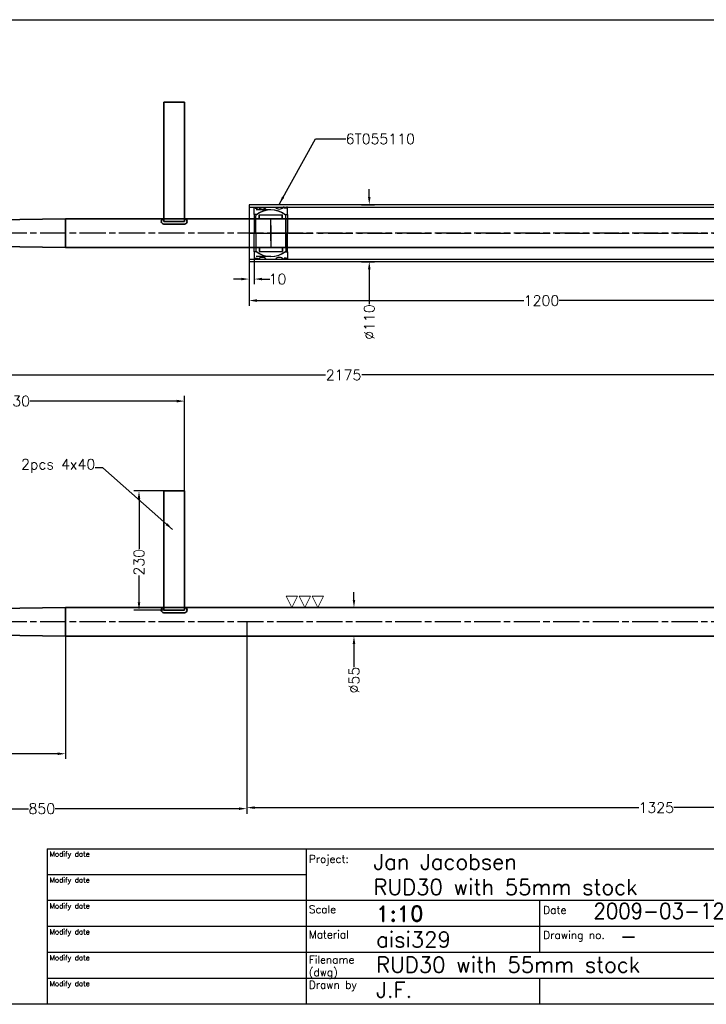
# Model space of a CAD drawing. Extents: x -2660 to 390, y -788 to 1212.
# Tile 2 of 5: x -1613 to -288, y -738 to 1162. Entities that reach past the tile are written whole.
import ezdxf

# ---------------------------------------------------------------- set-up
doc = ezdxf.new("R2010")
doc.units = 0
doc.header["$LTSCALE"] = 1.5
doc.header["$PDMODE"] = 2
doc.header["$PDSIZE"] = 5
doc.linetypes.add('CENTER', pattern=[50.8, 31.75, -6.35, 6.35, -6.35])
doc.linetypes.add('HIDDEN', pattern=[9.525, 6.35, -3.175])
doc.layers.get('0').update_dxf_attribs({"linetype": 'CONTINUOUS'})
doc.layers.get('DEFPOINTS').update_dxf_attribs({"linetype": 'CONTINUOUS'})
for name, color, linetype in [('Bearings', 1, 'CONTINUOUS'), ('Blade', 1, 'CONTINUOUS'), ('CENTER', 9, 'CENTER'), ('RAMME', 7, 'CONTINUOUS')]:
    doc.layers.add(name, color=color, linetype=linetype)
doc.layers.add('DIMS', color=7, linetype='CONTINUOUS', lineweight=15)
doc.layers.add('STOCK', color=5, linetype='CONTINUOUS', lineweight=35)
doc.styles.add('ROMAND', font='romand')
doc.styles.add('ROMANS', font='romans')
doc.dimstyles.new('Text 20', dxfattribs={"dimtxt": 20, "dimasz": 15, "dimexe": 10, "dimexo": 0, "dimgap": 0, "dimtad": 0, "dimdsep": 46, "dimtxsty": 'ROMANS', "dimcen": 10, "dimazin": 2, "dimtfac": 0.65, "dimtofl": 0, "dimtmove": 0, "dimatfit": 0, "dimfxl": 0, "dimtolj": 1, "dimarcsym": 0})

# ---------------------------------------------------------------- blocks, each defined once
blk = doc.blocks.new('RUD30')
at = {"layer": 'Blade'}
h = blk.add_hatch(color=256, dxfattribs=at)
h.paths.add_polyline_path([(-605.9, 133.1), (-601, 105, 0.36397), (-577.4, 133.1, 0.043661), (-577.8, 138.1)])
h.paths.add_polyline_path([(-610.9, 161.2, 0.36397), (-634.5, 133.1, 0.043661), (-634.1, 128.1), (-605.9, 133.1)])
for p, q in [((-610.9, 161.2), (-601, 105)), ((-577.8, 138.1), (-634.1, 128.1))]:
    blk.add_line(p, q, dxfattribs=at)
blk.add_circle((-605.9, 133.1), 28.6, dxfattribs=at)
at = {"layer": 'CENTER'}
blk.add_line((946.9, 0), (-972.3, 0), dxfattribs=at)
blk = doc.blocks.new('*D8')
at = {"layer": 'DEFPOINTS', "color": 0}
for p in [(150, 476.5), (150, 20), (-2025, 0)]:
    blk.add_point(p, dxfattribs=at)
at = {"layer": 'DIMS', "color": 0, "lineweight": -2}
for p, q in [((-2025, 0), (-2025, 486.5)), ((-2010, 476.5), (-1023.2, 476.5)), ((135, 476.5), (-952.8, 476.5)), ((150, 20), (150, 486.5))]:
    blk.add_line(p, q, dxfattribs=at)
at = {"layer": 'DIMS', "color": 0}
for points in [[(-2010, 479), (-2010, 474), (-2025, 476.5)], [(135, 479), (135, 474), (150, 476.5)]]:
    blk.add_solid(points, dxfattribs=at)
at = {"layer": 'DIMS', "color": 0, "insert": (-988, 476.5), "char_height": 20, "attachment_point": 5, "style": 'ROMANS'}
blk.add_mtext('\\A1;2175', dxfattribs=at)
blk = doc.blocks.new('*D10')
at = {"layer": 'DEFPOINTS', "color": 0}
for p in [(-1295, 426), (-1295, 252.6), (-2025, 0)]:
    blk.add_point(p, dxfattribs=at)
at = {"layer": 'DIMS', "color": 0, "lineweight": -2}
for p, q in [((-2025, 0), (-2025, 436)), ((-2010, 426), (-1644.7, 426)), ((-1310, 426), (-1593.3, 426)), ((-1295, 252.6), (-1295, 436))]:
    blk.add_line(p, q, dxfattribs=at)
at = {"layer": 'DIMS', "color": 0}
for points in [[(-2010, 428.5), (-2010, 423.5), (-2025, 426)], [(-1310, 428.5), (-1310, 423.5), (-1295, 426)]]:
    blk.add_solid(points, dxfattribs=at)
at = {"layer": 'DIMS', "color": 0, "insert": (-1619, 426), "char_height": 20, "attachment_point": 5, "style": 'ROMANS'}
blk.add_mtext('\\A1;730', dxfattribs=at)
blk = doc.blocks.new('*D18')
at = {"layer": 'DEFPOINTS', "color": 0}
for p in [(-270, 27.5), (-968, -27.5), (-270, -27.5)]:
    blk.add_point(p, dxfattribs=at)
at = {"layer": 'DIMS', "color": 0, "lineweight": -2}
for p, q in [((-968, 42.5), (-968, 57.5)), ((-270, 27.5), (-978, 27.5)), ((-270, -27.5), (-978, -27.5)), ((-968, -42.5), (-968, -87.3))]:
    blk.add_line(p, q, dxfattribs=at)
at = {"layer": 'DIMS', "color": 0}
for points in [[(-970.5, 42.5), (-965.5, 42.5), (-968, 27.5)], [(-970.5, -42.5), (-965.5, -42.5), (-968, -27.5)]]:
    blk.add_solid(points, dxfattribs=at)
at = {"layer": 'DIMS', "color": 0, "insert": (-968, -112.5), "char_height": 20, "attachment_point": 5, "rotation": 90, "style": 'ROMANS'}
blk.add_mtext('\\A1;%%C55', dxfattribs=at)
blk = doc.blocks.new('*D20')
at = {"layer": 'DEFPOINTS', "color": 0}
for p in [(-1175, 0), (150, -20), (-1175, -358.5)]:
    blk.add_point(p, dxfattribs=at)
at = {"layer": 'DIMS', "color": 0, "lineweight": -2}
for p, q in [((-1175, 0), (-1175, -368.5)), ((150, -20), (150, -368.5)), ((-1160, -358.5), (-418.3, -358.5)), ((135, -358.5), (-350.7, -358.5))]:
    blk.add_line(p, q, dxfattribs=at)
at = {"layer": 'DIMS', "color": 0}
for points in [[(-1160, -356), (-1160, -361), (-1175, -358.5)], [(135, -356), (135, -361), (150, -358.5)]]:
    blk.add_solid(points, dxfattribs=at)
at = {"layer": 'DIMS', "color": 0, "insert": (-384.5, -358.5), "char_height": 20, "attachment_point": 5, "style": 'ROMANS'}
blk.add_mtext('\\A1;1325', dxfattribs=at)
blk = doc.blocks.new('*D21')
at = {"layer": 'DEFPOINTS', "color": 0}
for p in [(-1335, 252.6), (-1383, 22.6), (-1335, 22.6)]:
    blk.add_point(p, dxfattribs=at)
at = {"layer": 'DIMS', "color": 0, "lineweight": -2}
for p, q in [((-1335, 252.6), (-1393, 252.6)), ((-1383, 237.6), (-1383, 140.7)), ((-1383, 37.6), (-1383, 89.3)), ((-1335, 22.6), (-1393, 22.6))]:
    blk.add_line(p, q, dxfattribs=at)
at = {"layer": 'DIMS', "color": 0}
for points in [[(-1385.5, 237.6), (-1380.5, 237.6), (-1383, 252.6)], [(-1385.5, 37.6), (-1380.5, 37.6), (-1383, 22.6)]]:
    blk.add_solid(points, dxfattribs=at)
at = {"layer": 'DIMS', "color": 0, "insert": (-1383, 115), "char_height": 20, "attachment_point": 5, "rotation": 90, "style": 'ROMANS'}
blk.add_mtext('\\A1;230', dxfattribs=at)
blk = doc.blocks.new('*D23')
at = {"layer": 'DEFPOINTS', "color": 0}
for p in [(-2141.6, 193.3), (-1888.4, 60), (-2147.3, 0), (-1964.9, 16.5), (-3.1, 0)]:
    blk.add_point(p, dxfattribs=at)
at = {"layer": 'DIMS', "color": 0, "lineweight": -2}
for start, end in [(95.5847, 124.8413), (10.1396, 39.3962)]:
    blk.add_arc((-1948.4, 0), 84.9, start, end, dxfattribs=at)
at = {"layer": 'DIMS', "color": 0}
for points in [[(-1995.3, 67.7), (-1998.5, 71.6), (-2008.4, 60)], [(-1862.4, 15.2), (-1867.4, 14.7), (-1863.6, 0)]]:
    blk.add_solid(points, dxfattribs=at)
at = {"layer": 'DIMS', "color": 0, "insert": (-1916, 78.4), "char_height": 20, "attachment_point": 5, "rotation": 337.4904, "style": 'ROMANS'}
blk.add_mtext('\\A1;134.98°', dxfattribs=at)
blk = doc.blocks.new('SLETDREJ')
at = {"layer": 'DIMS'}
for p, q in [((-14, 22), (-36, 22)), ((-36, 22), (-25, 0)), ((-14, 22), (-25, 0)), ((-11, 22), (0, 0)), ((11, 22), (-11, 22)), ((11, 22), (0, 0)), ((14, 22), (25, 0)), ((36, 22), (14, 22)), ((36, 22), (25, 0))]:
    blk.add_line(p, q, dxfattribs=at)
blk = doc.blocks.new('Insert 100x90')
for p, q in [((-36, 32), (-50, 32)), ((-50, 32), (-50, 30)), ((-50, 30), (-48, 30)), ((-48, 26), (-50, 26)), ((-50, 26), (-50, 24)), ((-48, 30), (-48, 26)), ((-36, 27), (-36, 32)), ((-36, 32), (0, 32)), ((36, 32), (0, 32)), ((36, 27), (36, 32)), ((36, 32), (50, 32)), ((50, 30), (48, 30)), ((48, 30), (48, 26)), ((48, 26), (50, 26)), ((50, 32), (50, 30)), ((50, 26), (50, 24)), ((-50, -9), (-50, 9)), ((50, -9), (50, 9)), ((-50, -26), (-50, -24)), ((-48, -26), (-50, -26)), ((-50, -32), (-50, -30)), ((-50, -30), (-48, -30)), ((-36, -32), (-50, -32)), ((-48, -30), (-48, -26)), ((-36, -27), (-36, -32)), ((-36, -32), (0, -32)), ((36, -32), (0, -32)), ((36, -27), (36, -32)), ((36, -32), (50, -32)), ((48, -30), (48, -26)), ((48, -26), (50, -26)), ((50, -30), (48, -30)), ((50, -26), (50, -24)), ((50, -32), (50, -30))]:
    blk.add_line(p, q)
at = {"linetype": 'HIDDEN', "ltscale": 3}
for p, q in [((45, 0), (45, -32)), ((-45, 0), (-45, -32))]:
    blk.add_line(p, q, dxfattribs=at)
at = {"const_width": 1.2}
for points in [[(-49.9, 28.5, 1), (-48.6, 28.5, 1)], [(49.9, 28.5, -1), (48.6, 28.5, -1)], [(-49.9, -28.5, 1), (-48.6, -28.5, 1)], [(49.9, -28.5, -1), (48.6, -28.5, -1)]]:
    blk.add_lwpolyline(points, format="xyb", close=True, dxfattribs=at)
for centre, radius, start, end in [((-56.6, 16.5), 10, 311.4096, 48.5904), ((0, 0), 45, 143.1301, 216.8699), ((0, 0), 45, 323.1301, 36.8699), ((56.6, 16.5), 10, 131.4096, 228.5904), ((-56.6, -16.5), 10, 311.4096, 48.5904), ((56.6, -16.5), 10, 131.4096, 228.5904)]:
    blk.add_arc(centre, radius, start, end)
at = {"layer": 'CENTER'}
for p, q in [((0, 0), (0, 32)), ((0, 0), (-27, 0)), ((0, -32), (0, 0)), ((0, 0), (27, 0))]:
    blk.add_line(p, q, dxfattribs=at)
blk = doc.blocks.new('*D31')
at = {"layer": 'DEFPOINTS', "color": 0}
for p in [(-1170.5, 695), (29.5, 695), (29.5, 620)]:
    blk.add_point(p, dxfattribs=at)
at = {"layer": 'DIMS', "color": 0, "lineweight": -2}
for p, q in [((-1170.5, 695), (-1170.5, 610)), ((29.5, 695), (29.5, 610)), ((-1155.5, 620), (-639.8, 620)), ((14.5, 620), (-572.2, 620))]:
    blk.add_line(p, q, dxfattribs=at)
at = {"layer": 'DIMS', "color": 0}
for points in [[(-1155.5, 622.5), (-1155.5, 617.5), (-1170.5, 620)], [(14.5, 622.5), (14.5, 617.5), (29.5, 620)]]:
    blk.add_solid(points, dxfattribs=at)
at = {"layer": 'DIMS', "color": 0, "insert": (-606, 620), "char_height": 20, "attachment_point": 5, "style": 'ROMANS'}
blk.add_mtext('\\A1;1200', dxfattribs=at)
blk = doc.blocks.new('*D32')
at = {"layer": 'DEFPOINTS', "color": 0}
for p in [(-1170.5, 695), (-1160.5, 700), (-1160.5, 661.5)]:
    blk.add_point(p, dxfattribs=at)
at = {"layer": 'DIMS', "color": 0, "lineweight": -2}
for p, q in [((-1170.5, 695), (-1170.5, 651.5)), ((-1160.5, 700), (-1160.5, 651.5)), ((-1185.5, 661.5), (-1200.5, 661.5)), ((-1145.5, 661.5), (-1130.5, 661.5))]:
    blk.add_line(p, q, dxfattribs=at)
at = {"layer": 'DIMS', "color": 0}
for points in [[(-1185.5, 664), (-1185.5, 659), (-1170.5, 661.5)], [(-1145.5, 664), (-1145.5, 659), (-1160.5, 661.5)]]:
    blk.add_solid(points, dxfattribs=at)
at = {"layer": 'DIMS', "color": 0, "insert": (-1115.7, 661.5), "char_height": 20, "attachment_point": 5, "style": 'ROMANS'}
blk.add_mtext('\\A1;10', dxfattribs=at)
blk = doc.blocks.new('*D33')
at = {"layer": 'DEFPOINTS', "color": 0}
for p in [(-953.5, 805), (-953.5, 695), (-938.5, 695)]:
    blk.add_point(p, dxfattribs=at)
at = {"layer": 'DIMS', "color": 0, "lineweight": -2}
for p, q in [((-938.5, 820), (-938.5, 835)), ((-953.5, 805), (-928.5, 805)), ((-953.5, 695), (-928.5, 695)), ((-938.5, 680), (-938.5, 613.3))]:
    blk.add_line(p, q, dxfattribs=at)
at = {"layer": 'DIMS', "color": 0}
for points in [[(-941, 820), (-936, 820), (-938.5, 805)], [(-941, 680), (-936, 680), (-938.5, 695)]]:
    blk.add_solid(points, dxfattribs=at)
at = {"layer": 'DIMS', "color": 0, "insert": (-938.5, 578.5), "char_height": 20, "attachment_point": 5, "rotation": 90, "style": 'ROMANS'}
blk.add_mtext('\\A1;%%C110', dxfattribs=at)
blk = doc.blocks.new('*D34')
at = {"layer": 'DEFPOINTS', "color": 0}
for p in [(-2025, 0), (-1175, 0), (-2025, -360.5)]:
    blk.add_point(p, dxfattribs=at)
at = {"layer": 'DIMS', "color": 0, "lineweight": -2}
for p, q in [((-2025, 0), (-2025, -370.5)), ((-1175, 0), (-1175, -370.5)), ((-2010, -360.5), (-1596.2, -360.5)), ((-1190, -360.5), (-1544.8, -360.5))]:
    blk.add_line(p, q, dxfattribs=at)
at = {"layer": 'DIMS', "color": 0}
for points in [[(-2010, -358), (-2010, -363), (-2025, -360.5)], [(-1190, -358), (-1190, -363), (-1175, -360.5)]]:
    blk.add_solid(points, dxfattribs=at)
at = {"layer": 'DIMS', "color": 0, "insert": (-1570.5, -360.5), "char_height": 20, "attachment_point": 5, "style": 'ROMANS'}
blk.add_mtext('\\A1;850', dxfattribs=at)
blk = doc.blocks.new('*D36')
at = {"layer": 'DEFPOINTS', "color": 0}
for p in [(-2025, -20), (-1525, -27.5), (-1525, -254.5)]:
    blk.add_point(p, dxfattribs=at)
at = {"layer": 'DIMS', "color": 0, "lineweight": -2}
for p, q in [((-2025, -20), (-2025, -264.5)), ((-1525, -27.5), (-1525, -264.5)), ((-2010, -254.5), (-1750.7, -254.5)), ((-1540, -254.5), (-1699.3, -254.5))]:
    blk.add_line(p, q, dxfattribs=at)
at = {"layer": 'DIMS', "color": 0}
for points in [[(-2010, -252), (-2010, -257), (-2025, -254.5)], [(-1540, -252), (-1540, -257), (-1525, -254.5)]]:
    blk.add_solid(points, dxfattribs=at)
at = {"layer": 'DIMS', "color": 0, "insert": (-1725, -254.5), "char_height": 20, "attachment_point": 5, "style": 'ROMANS'}
blk.add_mtext('\\A1;500', dxfattribs=at)
blk = doc.blocks.new('Ball-090-055')
for p, q in [((-35.5, 22.5), (-35.5, -22.5)), ((-27.8, 22.5), (-35.5, 22.5)), ((-27.5, 22), (-35.5, 22)), ((0, 29), (-34.4, 29)), ((-27.8, 29), (-27.8, 22.5)), ((-27.5, -22), (-27.5, 22)), ((0, 29), (34.4, 29)), ((27.5, -22), (27.5, 22)), ((27.5, 22), (35.5, 22)), ((27.8, 29), (27.8, 22.5)), ((27.8, 22.5), (35.5, 22.5)), ((35.5, 22.5), (35.5, -22.5)), ((-27.5, -22), (-35.5, -22)), ((-27.8, -22.5), (-35.5, -22.5)), ((0, -29), (-34.4, -29)), ((-27.8, -29), (-27.8, -22.5)), ((-27.8, -29), (0, -29)), ((27.8, -29), (0, -29)), ((0, -29), (34.4, -29)), ((27.5, -22), (35.5, -22)), ((27.8, -22.5), (35.5, -22.5)), ((27.8, -29), (27.8, -22.5))]:
    blk.add_line(p, q)
for start, end in [(139.876, 220.124), (319.876, 40.124)]:
    blk.add_arc((0, 0), 45, start, end)
at = {"layer": 'CENTER'}
for p in [(-15, 0), (0, 15), (15, 0), (0, -15)]:
    blk.add_line(p, (0, 0), dxfattribs=at)

msp = doc.modelspace()

# ---------------------------------------------------------------- linework, layer by layer
at = {"layer": 'Bearings'}
for p, q in [((29.5, 805), (-1170.5, 805)), ((-1170.5, 805), (-1170.5, 695)), ((-1170.5, 800), (29.5, 800)), ((-1170.5, 700), (29.5, 700)), ((29.5, 695), (-1170.5, 695))]:
    msp.add_line(p, q, dxfattribs=at)
at = {"layer": 'CENTER'}
for p, q in [((150, 750), (-2075, 750)), ((-1170.5, 750), (29.5, 750)), ((150, 0), (-2075, 0))]:
    msp.add_line(p, q, dxfattribs=at)
at = {"layer": 'RAMME'}
for p, q in [((-2610, 1162), (340, 1162)), ((-1560, -438), (340, -438)), ((-1560, -438), (-1560, -738)), ((-1060, -438), (-1060, -738)), ((-1060, -488), (-1560, -488)), ((-160, -538), (-1560, -538)), ((-610, -538), (-610, -638)), ((-160, -588), (-1560, -588)), ((-160, -638), (-1560, -638)), ((-160, -688), (-1560, -688)), ((-610, -688), (-610, -738)), ((340, -738), (-2610, -738))]:
    msp.add_line(p, q, dxfattribs=at)
at = {"layer": 'STOCK'}
for p, q in [((-1335, 1002.614), (-1335, 772.614)), ((-1295, 1002.614), (-1335, 1002.614)), ((-1295, 772.614), (-1295, 1002.614)), ((-2025, 770), (-1525, 777.5)), ((-1525, 750), (-1525, 777.5)), ((-1525, 777.5), (-270, 777.5)), ((-1295, 772.614), (-1335, 772.614)), ((-1335, 767.614), (-1295, 767.614)), ((-1525, 750), (-1525, 722.5)), ((-2025, 730), (-1525, 722.5)), ((-1525, 722.5), (-270, 722.5)), ((-1335, 252.614), (-1335, 22.614)), ((-1295, 252.614), (-1335, 252.614)), ((-1295, 22.614), (-1295, 252.614)), ((-2025, 20), (-1525, 27.5)), ((-1525, 0), (-1525, 27.5)), ((-1525, 27.5), (-270, 27.5)), ((-1295, 22.614), (-1335, 22.614)), ((-1525, 0), (-1525, -27.5)), ((-1335, 17.614), (-1295, 17.614)), ((-2025, -20), (-1525, -27.5)), ((-1525, -27.5), (-270, -27.5))]:
    msp.add_line(p, q, dxfattribs=at)
for centre, start, end in [((-1335, 772.614), 90, 270), ((-1295, 772.614), 270, 90), ((-1335, 22.614), 90, 270), ((-1295, 22.614), 270, 90)]:
    msp.add_arc(centre, 5, start, end, dxfattribs=at)

# ---------------------------------------------------------------- block references
at = {"layer": 'Bearings'}
for name, rotation in [('Insert 100x90', 270), ('Ball-090-055', 90)]:
    msp.add_blockref(name, (-1128.5, 750), dxfattribs=dict(at, rotation=rotation))
at = {"layer": 'Blade'}
for p in [(-1175, 750), (-1175, 0)]:
    msp.add_blockref('RUD30', p, dxfattribs=at)
at = {"layer": 'DIMS'}
msp.add_blockref('SLETDREJ', (-1063, 27.5), dxfattribs=at)

# ---------------------------------------------------------------- texts
at = {"layer": 'DIMS', "char_height": 20, "style": 'ROMANS'}
for s, insert, attachment_point in [('6T055110', (-984, 942), 1), ('2pcs 4x40', (-1467.5, 287.5), 9)]:
    msp.add_mtext(s, dxfattribs=dict(at, insert=insert, attachment_point=attachment_point))
at = {"layer": 'RAMME'}
for s, height, style, p in [('Modify date', 9.91423, 'ROMANS', (-1555.423, -453)), ('Project:', 15, 'ROMANS', (-1055.45, -465.074)), ('Jan Jacobsen', 30, 'ROMANS', (-930, -478)), ('Modify date', 9.91423, 'ROMANS', (-1555.423, -503)), ('RUD30 with 55mm stock', 30, 'ROMANS', (-930, -526.571)), ('Modify date', 9.91423, 'ROMANS', (-1555.423, -553)), ('Scale ', 15, 'ROMANS', (-1055.45, -562.217)), ('1:10', 30, 'ROMAND', (-925, -578)), ('Date', 15, 'ROMANS', (-602.483, -563.379)), ('2009-03-12', 30, 'ROMANS', (-506, -573)), ('Modify date', 9.91423, 'ROMANS', (-1555.423, -603)), ('Material', 15, 'ROMANS', (-1055.45, -610.789)), ('aisi329', 30, 'ROMANS', (-925, -628)), ('Drawing no.', 15, 'ROMANS', (-602.483, -611.951)), ('-', 30, 'ROMANS', (-455, -621.571)), ('Modify date', 9.91423, 'ROMANS', (-1555.423, -653)), ('Filename', 15, 'ROMANS', (-1055.45, -659.36)), ('RUD30 with 55mm stock', 30, 'ROMANS', (-925, -676.571)), ('(dwg)', 15, 'ROMANS', (-1055.45, -683.646)), ('Modify date', 9.91423, 'ROMANS', (-1555.423, -703)), ('Drawn by', 15, 'ROMANS', (-1055.45, -707.931)), ('J.F.', 30, 'ROMANS', (-925, -725.143))]:
    msp.add_text(s, height=height, dxfattribs=dict(at, style=style)).set_placement(p)

# ---------------------------------------------------------------- dimensions: what is measured, and where the dimension line sits
at = {"layer": 'DIMS'}
for base, p1, p2, picture, middle in [((-938.5, 695), (-953.5, 805), (-953.5, 695), '*D33', (-938.5, 578.5)), ((-968, -27.5), (-270, 27.5), (-270, -27.5), '*D18', (-968, -112.5))]:
    dim = msp.add_linear_dim(base=base, p1=p1, p2=p2, angle=90, text='%%C<>', dimstyle='Text 20', dxfattribs=at)
    dim.commit()
    dim.dimension.update_dxf_attribs({"geometry": picture, "text_midpoint": middle, "dimtype": 160})
for base, p1, p2, picture, middle in [((-1160.5, 661.5), (-1170.5, 695), (-1160.5, 700), '*D32', (-1115.738, 661.5)), ((29.5, 620), (-1170.5, 695), (29.5, 695), '*D31', (-606, 620)), ((150, 476.5), (-2025, 0), (150, 20), '*D8', (-988, 476.5)), ((-1295, 426), (-2025, 0), (-1295, 252.614), '*D10', (-1619, 426)), ((-2025, -360.5), (-1175, 0), (-2025, 0), '*D34', (-1570.5, -360.5)), ((-1175, -358.5), (150, -20), (-1175, 0), '*D20', (-384.5, -358.5)), ((-1525, -254.5), (-2025, -20), (-1525, -27.5), '*D36', (-1725, -254.5))]:
    dim = msp.add_linear_dim(base=base, p1=p1, p2=p2, dimstyle='Text 20', dxfattribs=at)
    dim.commit()
    dim.dimension.update_dxf_attribs({"geometry": picture, "text_midpoint": middle, "dimtype": 160})
dim = msp.add_linear_dim(base=(-1383, 22.614), p1=(-1335, 252.614), p2=(-1335, 22.614), angle=90, dimstyle='Text 20', dxfattribs=at)
dim.commit()
dim.dimension.update_dxf_attribs({"geometry": '*D21', "text_midpoint": (-1383, 115), "dimtype": 160})
dim = msp.add_angular_dim_2l(base=(-1888.423, 60.006), line1=((-3.1, 0), (-2147.3, 0)), line2=((-1964.896, 16.464), (-2141.614, 193.3)), dimstyle='Text 20', dxfattribs=at)
dim.commit()
dim.dimension.update_dxf_attribs({"geometry": '*D23', "text_midpoint": (-1915.951, 78.405)})

# ---------------------------------------------------------------- leaders
at = {"layer": 'DIMS', "annotation_type": 0, "has_hookline": 1}
for points, hookline_direction, text_width in [([(-1112, 806.614), (-1042.5, 932), (-984, 932)], 0, 141.905), ([(-1318.5, 178.5), (-1452.5, 297.5), (-1467.5, 297.5)], 1, 177.143)]:
    msp.add_leader(points, dimstyle='Text 20', override={"dimgap": 0, "dimtad": 0}, dxfattribs=dict(at, hookline_direction=hookline_direction, text_width=text_width))

doc.saveas('drawing.dxf')
